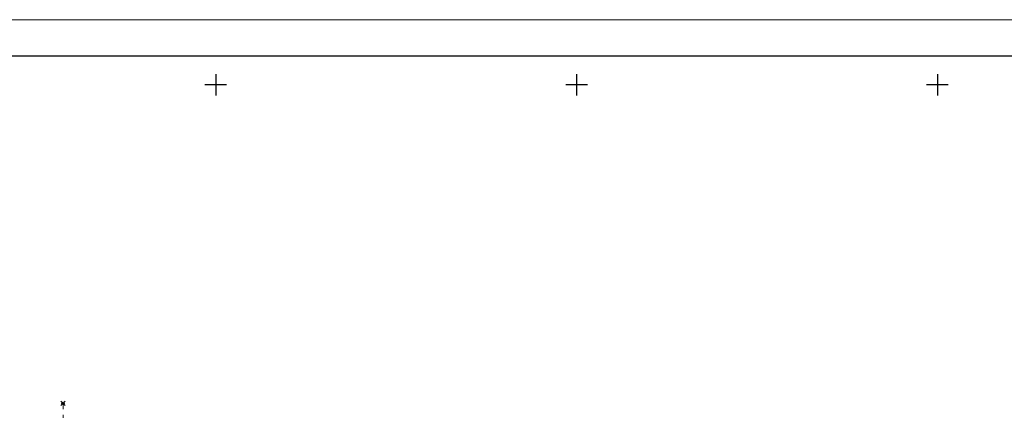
# Model space of a CAD drawing. Header units: metres. Extents: x 705573 to 711566, y 4301675 to 4311183.
# Tile 37 of 256: x 708829 to 708965, y 4301918 to 4301972. Entities that reach past the tile are written whole.
import ezdxf

# ---------------------------------------------------------------- set-up
doc = ezdxf.new("R2010")
doc.units = ezdxf.units.M
doc.header["$LTSCALE"] = 0.5
doc.header["$PDMODE"] = 35
doc.header["$PDSIZE"] = 0.3
doc.linetypes.add('Auto_Street_NotBorder_Line_m1', pattern=[3, 1.5, -1.5])
doc.layers.add('(001) Сетка', color=92, linetype='Continuous')
doc.layers.add('AUTO#_ROADS_EXIST_L', color=7, linetype='Continuous', lineweight=15, true_color=0x000000)
doc.layers.add('STR. Format', color=7, linetype='Continuous', lineweight=40)

# ---------------------------------------------------------------- blocks, each defined once
blk = doc.blocks.new('Setka')
at = {"layer": '(001) Сетка'}
for p, q in [((0, 1.5), (0, -1.5)), ((-1.5, 0), (1.5, 0))]:
    blk.add_line(p, q, dxfattribs=at)

msp = doc.modelspace()

# ---------------------------------------------------------------- linework, layer by layer
at = {"color": 7, "linetype": 'ByBlock', "lineweight": 30, "ltscale": 5}
msp.add_line((708294.98, 4301967.01), (709251.85, 4301967.01), dxfattribs=at)
at = {"color": 0, "linetype": 'ByBlock', "lineweight": -2, "transparency": 16777216}
msp.add_point((708834.92, 4301918.81, 326.77), dxfattribs=at)
at = {"layer": 'AUTO#_ROADS_EXIST_L', "linetype": 'Auto_Street_NotBorder_Line_m1', "lineweight": 15, "flags": 128}
msp.add_lwpolyline([(709049.93, 4301902.12), (709050.26, 4301890.85), (709015.71, 4301894.38), (708969.86, 4301898.47), (708842.47, 4301910.97), (708836.14, 4301912.34), (708834.92, 4301914.36), (708834.92, 4301919.02)], dxfattribs=at)
at = {"layer": 'STR. Format', "lineweight": 13, "ltscale": 30}
msp.add_line((708274.98, 4301972.01), (709256.85, 4301972.01), dxfattribs=at)

# ---------------------------------------------------------------- block references
at = {"layer": '(001) Сетка', "rotation": 270}
for p in [(708856.07, 4301962.98), (708906.07, 4301962.98), (708956.07, 4301962.98)]:
    msp.add_blockref('Setka', p, dxfattribs=at)

doc.saveas('drawing.dxf')
